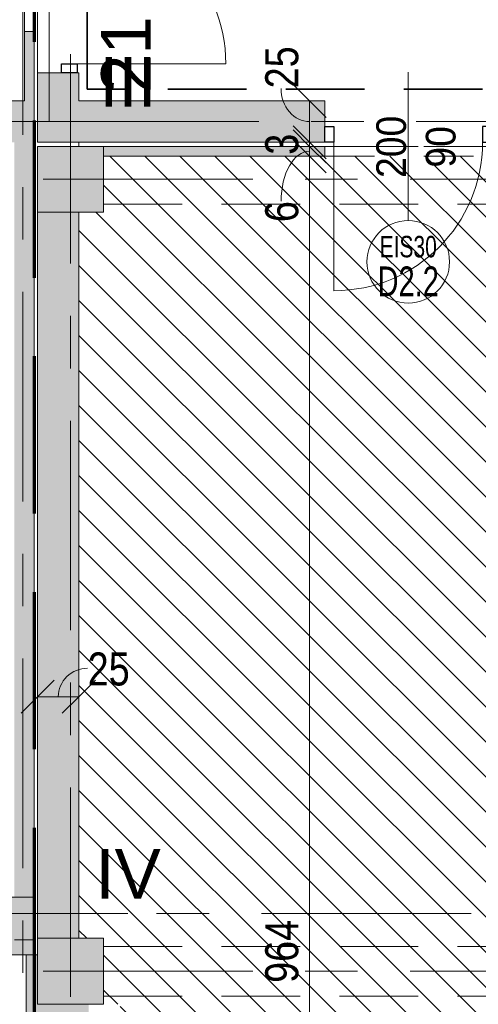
# Model space of a CAD drawing. Header units: centimetres. Extents: x -1737 to 22393, y -8842 to 3838.
# Tile 96 of 174: x -1243 to -966, y 2308 to 2905. Entities that reach past the tile are written whole.
import ezdxf

# ---------------------------------------------------------------- set-up
doc = ezdxf.new("R2010")
doc.units = ezdxf.units.CM
for name, pattern in [('Dash', [60, 30, -30]), ('Długa kreska', [142.875, 95.25, -47.625]), ('Hidden', [71.4375, 47.625, -23.8125]), ('Oś', [222.25, 127, -31.75, 31.75, -31.75]), ('Ukryte', [71.438, 47.625, -23.813])]:
    doc.linetypes.add(name, pattern=pattern)
for name, color, linetype, lineweight in [('A-ANNO-DIMS', 211, 'Continuous', 13), ('A-ANNO-DIMS-100', 211, 'Continuous', 13), ('A-ANNO-NOTE', 131, 'Continuous', 13), ('A-DETL', 90, 'Continuous', 9), ('A-DETL-GENF', 92, 'Continuous', 9), ('A-DETL-HDLN', 90, 'Ukryte', 9), ('A-DETL-MEDM', 33, 'Continuous', 13), ('A-DOOR', 31, 'Continuous', 13), ('A-DOOR-HDLN', 31, 'Continuous', 13), ('A-FLOR', 192, 'Continuous', 13), ('A-WALL', 113, 'Continuous', 13), ('A-WALL-PATT', 111, 'Continuous', 13), ('S-COLS', 52, 'Continuous', 13), ('S-GRID', 1, 'Continuous', 13), ('S-GRID-IDEN', 1, 'Continuous', 13)]:
    doc.layers.add(name, color=color, linetype=linetype, lineweight=lineweight)
doc.styles.add('Arial', font='arial.ttf', dxfattribs={"width": 0.9, "height": 18})
doc.styles.add('Arial Narrow_2', font='ARIALN.TTF', dxfattribs={"height": 20})
doc.styles.add('Arial_2', font='arial.ttf', dxfattribs={"width": 0.7, "height": 13})
doc.styles.add('Arial_3', font='arial.ttf', dxfattribs={"width": 0.7, "height": 18})
doc.styles.add('Arial_4', font='arial.ttf', dxfattribs={"height": 30})
doc.dimstyles.new('Diagonal_1_100__0__wewnętrzne', dxfattribs={"dimscale": 30.48, "dimtxt": 20.468619, "dimasz": 0.656168, "dimexe": 0.164042, "dimexo": 0.0625, "dimgap": 0.032808, "dimtad": 1, "dimdec": 0, "dimdsep": 46, "dimtxsty": 'Arial Narrow_2', "dimblk1": 'OBLIQUE', "dimblk2": 'OBLIQUE', "dimsah": 1, "dimcen": 0.09, "dimazin": 0, "dimtfac": 1, "dimtdec": 4, "dimtix": 1, "dimtmove": 0, "dimatfit": 3, "dimfxl": 0, "dimtvp": 1, "dimtolj": 1, "dimtzin": 0, "dimarcsym": 0})
doc.dimstyles.new('Diagonal_1_100__0__wewnętrzne_1', dxfattribs={"dimscale": 30.48, "dimtxt": 20.468619, "dimasz": 0.656168, "dimexe": 0.164042, "dimexo": 0.0625, "dimgap": 0.032808, "dimtad": 1, "dimdec": 0, "dimdsep": 46, "dimtxsty": 'Arial Narrow_2', "dimblk1": 'OBLIQUE', "dimblk2": 'OBLIQUE', "dimsah": 1, "dimcen": 0.09, "dimazin": 0, "dimtfac": 1, "dimtdec": 4, "dimtix": 1, "dimtmove": 1, "dimatfit": 3, "dimfxl": 0, "dimtvp": 1, "dimtolj": 1, "dimtzin": 0, "dimarcsym": 0})

# ---------------------------------------------------------------- blocks, each defined once
blk = doc.blocks.new('Elewacja północna - dekoracje1 - Elewacja północna - dekoracje-1864882-3_piętro I __3_90 m_ - stan projektowany')
at = {"layer": 'A-WALL', "lineweight": 9}
h = blk.add_hatch(color=50, dxfattribs=at)
h.paths.add_polyline_path([(2338.33, 1226.62), (2338.33, 1221.62), (2347.33, 1221.62), (2347.33, 1233.62), (2373.33, 1233.62), (2373.33, 1238.62), (2338.33, 1235.62), (2338.33, 1233.62)], flags=0)
h.paths.add_polyline_path([(2338.33, 1355.62), (2338.33, 1341.62), (2373.33, 1338.62), (2373.33, 1358.62), (2347.33, 1356.39)], flags=0)
at = {"layer": 'A-WALL', "color": 253, "lineweight": 9}
for p, q in [((2373.33, 1358.62), (2338.33, 1355.62)), ((2338.33, 1355.62), (2338.33, 1341.62)), ((2373.33, 1338.62), (2373.33, 1358.62)), ((2338.33, 1341.62), (2373.33, 1338.62)), ((2373.33, 1238.62), (2338.33, 1235.62)), ((2338.33, 1235.62), (2338.33, 1221.62)), ((2373.33, 1221.62), (2373.33, 1238.62)), ((2338.33, 1221.62), (2373.33, 1221.62))]:
    blk.add_line(p, q, dxfattribs=at)
blk = doc.blocks.new('OTWOR_DRZWIOWY_NIEZABUDOWANY - 101x205-2182288-3_piętro I __3_90 m_ - stan projektowany')
at = {"layer": 'A-DOOR-HDLN', "color": 253, "linetype": 'Dash', "lineweight": 9}
for p, q in [((-50.5, 3), (50.5, 3)), ((-50.5, -3), (50.5, -3))]:
    blk.add_line(p, q, dxfattribs=at)
blk = doc.blocks.new('Pawilon A_rvt-1-3_piętro I __3_90 m_ - stan projektowany')
at = {"layer": 'A-WALL-PATT'}
h = blk.add_hatch(color=10, dxfattribs=at)
h.paths.add_polyline_path([(-1234.62, 2843.33), (-1234.62, 2897.83), (-1240.62, 2897.83), (-1240.62, 2843.33)], flags=0)
h.paths.add_polyline_path([(-1234.62, 2998.83), (-1234.62, 3040.83), (-1240.62, 3040.83), (-1240.62, 2998.83)], flags=0)
h = blk.add_hatch(color=10, dxfattribs=at)
h.paths.add_polyline_path([(-1246.62, 2830.83), (-1246.62, 2843.33), (-1240.62, 2843.33), (-1240.62, 2855.83), (-1316.12, 2855.83), (-1316.12, 2830.83)], flags=0)
h.paths.add_polyline_path([(-1447.13, 2830.83), (-1407.12, 2830.83), (-1407.12, 2855.83), (-1447.13, 2855.83), (-1447.13, 2845.83)], flags=0)
blk.add_hatch(color=10, dxfattribs=at).paths.add_polyline_path([(-1234.62, 2347.33), (-1234.62, 2843.33), (-1246.62, 2843.33), (-1246.62, 2347.33)], flags=0)
at = {"layer": 'A-FLOR', "color": 253, "lineweight": 9}
blk.add_line((-1234.62, 2897.83), (-1234.62, 2998.83), dxfattribs=at)
at = {"layer": 'A-WALL', "color": 253, "lineweight": 9}
for p, q in [((-1240.62, 2897.83), (-1240.62, 2855.83)), ((-1234.62, 2897.83), (-1240.62, 2897.83)), ((-1234.62, 2843.33), (-1234.62, 2897.83)), ((-1240.62, 2855.83), (-1316.12, 2855.83)), ((-1234.62, 2347.33), (-1234.62, 2843.33)), ((-1246.62, 2347.33), (-1234.62, 2347.33))]:
    blk.add_line(p, q, dxfattribs=at)
at = {"layer": 'S-GRID', "linetype": 'Oś'}
for p, q in [((-1241.62, 2168.65), (-1241.62, 3739.04)), ((-1177.97, 2843.33), (-1702.93, 2843.33)), ((-1177.97, 2363.33), (-1702.93, 2363.33))]:
    blk.add_line(p, q, dxfattribs=at)
at = {"color": 253, "lineweight": 9}
for name, p, rotation in [('OTWOR_DRZWIOWY_NIEZABUDOWANY - 101x205-2182288-3_piętro I __3_90 m_ - stan projektowany', (-1237.62, 2948.33), 89.99999999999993), ('Elewacja północna - dekoracje1 - Elewacja północna - dekoracje-1864882-3_piętro I __3_90 m_ - stan projektowany', (-13, 0), 90.00000000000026)]:
    blk.add_blockref(name, p, dxfattribs=dict(at, rotation=rotation))
at = {"layer": 'S-GRID-IDEN', "char_height": 30, "attachment_point": 5, "line_spacing_factor": 0.936439, "style": 'Arial_4'}
for s, insert, width in [('\\pt126.9999,254.0001,381,507.9999,635.0001,762,888.9999,1016.0001,1143,1269.9999,1397.0001,1524,1650.9999,1778.0001,1905,2031.9999,2159.0001,2286,2412.9999,2540.0001,2667,2793.9999,2921.0001,3048,3174.9999,3302.0001,3429,3555.9999,3683.0001,3810,3936.9999,4064.0001;III', (-1177.84, 2867.39), 36.4), ('\\pt126.9999,254.0001,381,507.9999,635.0001,762,888.9999,1016.0001,1143,1269.9999,1397.0001,1524,1650.9999,1778.0001,1905,2031.9999,2159.0001,2286,2412.9999,2540.0001,2667,2793.9999,2921.0001,3048,3174.9999,3302.0001,3429,3555.9999,3683.0001,3810,3936.9999,4064.0001;IV', (-1177.79, 2387.39), 41)]:
    blk.add_mtext(s, dxfattribs=dict(at, insert=insert, width=width))
blk = doc.blocks.new('M_Concrete-Square-Column - 400 x 400mm-1512407-3_piętro I __3_90 m_ - stan projektowany')
at = {"layer": 'S-COLS', "lineweight": 9}
blk.add_hatch(color=253, dxfattribs=at).paths.add_polyline_path([(20, -20), (20, 20), (-20, 20), (-20, -20), (11, -20)], flags=0)
for p, q in [((20, 20), (-20, 20)), ((-20, 20), (-20, -20)), ((20, -20), (20, 20)), ((-20, -20), (20, -20))]:
    blk.add_line(p, q, dxfattribs=at)
blk = doc.blocks.new('DRZWI 2S - automatyczna etykieta - Drzwi 90_50 EIS60-2595209-3_piętro I __3_90 m_ - stan projektowany')
at = {"layer": 'A-DETL-GENF'}
for p, q in [((-55.5, 11.5), (-55.5, 1.95)), ((-50, 11.5), (-55.5, 11.5)), ((-50, 1.95), (-50, 11.5)), ((95.5, 11.5), (90, 11.5)), ((90, 11.5), (90, 1.95)), ((95.5, 1.95), (95.5, 11.5)), ((-55.5, 1.95), (-50, 1.95)), ((90, 1.95), (95.5, 1.95))]:
    blk.add_line(p, q, dxfattribs=at)
at = {"layer": 'A-DETL-MEDM', "lineweight": 25}
for p, q in [((-50, 11.5), (-55.5, 11.5)), ((-55.5, 11.5), (-55.5, 1.95)), ((-50, 1.95), (-50, 11.5)), ((90, 1.95), (90, 11.5)), ((90, 11.5), (95.5, 11.5)), ((95.5, 11.5), (95.5, 1.95)), ((-55.5, 1.95), (-50, 1.95)), ((95.5, 1.95), (90, 1.95))]:
    blk.add_line(p, q, dxfattribs=at)
at = {"layer": 'A-DOOR'}
for p, q in [((90, 11.5), (90, 101.5)), ((-50, 11.5), (-50, 61.5))]:
    blk.add_line(p, q, dxfattribs=at)
at = {"layer": 'A-DOOR', "lineweight": 9}
blk.add_line((0, 35), (0, -35), dxfattribs=at)
at = {"layer": 'A-DOOR'}
for centre, radius, start, end in [((90, 11.5), 90, 90, 180), ((-50, 11.5), 50, 360, 90)]:
    blk.add_arc(centre, radius, start, end, dxfattribs=at)
blk = doc.blocks.new('OTWOR_DRZWIOWY_NIEZABUD - 101x205-2264647-3_piętro I __3_90 m_ - stan projektowany')
at = {"layer": 'A-DOOR-HDLN', "linetype": 'Dash', "lineweight": 9}
for p, q in [((-50.5, 3), (50.5, 3)), ((-50.5, -3), (50.5, -3))]:
    blk.add_line(p, q, dxfattribs=at)
blk = doc.blocks.new('DRZWI 1S - automatyczna etykieta - Drzwi 90 _PPOŻ EIS30_-2606885-3_piętro I __3_90 m_ - stan projektowany')
at = {"layer": 'A-DETL-GENF'}
for p, q in [((-50.5, 12.5), (-50.5, 3)), ((-45, 12.5), (-50.5, 12.5)), ((-45, 3), (-45, 12.5)), ((50.5, 12.5), (45, 12.5)), ((45, 12.5), (45, 3)), ((50.5, 3), (50.5, 12.5)), ((-50.5, 3), (-45, 3)), ((45, 3), (50.5, 3))]:
    blk.add_line(p, q, dxfattribs=at)
at = {"layer": 'A-DETL-MEDM', "lineweight": 25}
for p, q in [((-45, 12.5), (-50.5, 12.5)), ((-50.5, 12.5), (-50.5, 3)), ((-45, 3), (-45, 12.5)), ((45, 3), (45, 12.5)), ((45, 12.5), (50.5, 12.5)), ((50.5, 12.5), (50.5, 3)), ((-50.5, 3), (-45, 3)), ((50.5, 3), (45, 3))]:
    blk.add_line(p, q, dxfattribs=at)
at = {"layer": 'A-DOOR'}
blk.add_line((45, 12.5), (45, 102.5), dxfattribs=at)
blk.add_arc((45, 12.5), 90, 90, 180, dxfattribs=at)
blk = doc.blocks.new('DIMBLOCK63-3_piętro I __3_90 m_ - stan projektowany')
at = {"layer": 'A-ANNO-DIMS-100', "transparency": 16777216}
for p, q in [((-1232.62, 2494.72), (-1222.62, 2504.72)), ((-1207.62, 2494.72), (-1197.62, 2504.72)), ((-1232.62, 2494.72), (-1242.62, 2484.72)), ((-1232.62, 2499.72), (-1232.62, 2489.72)), ((-1232.62, 2494.72), (-1232.62, 2499.72)), ((-1232.62, 2494.72), (-1207.62, 2494.72)), ((-1207.62, 2494.72), (-1217.62, 2484.72)), ((-1207.62, 2499.72), (-1207.62, 2489.72)), ((-1207.62, 2494.72), (-1207.62, 2499.72))]:
    blk.add_line(p, q, dxfattribs=at)
blk.add_ellipse((-1202.3, 2494.72), major_axis=(17.82, 0), ratio=0.967822, start_param=1.570796, end_param=3.141593, dxfattribs=at)
at = {"layer": 'A-ANNO-DIMS-100', "color": 0, "transparency": 16777216, "insert": (-1202.3, 2521.57), "char_height": 20, "width": 30.4105, "attachment_point": 1, "line_spacing_factor": 0.974696, "style": 'Arial Narrow_2'}
blk.add_mtext('25', dxfattribs=at)
blk = doc.blocks.new('_Oblique')
at = {"color": 0, "linetype": 'ByBlock', "lineweight": -2}
blk.add_line((-0.5, -0.5), (0.5, 0.5), dxfattribs=at)
blk = doc.blocks.new('DIMBLOCK170-3_piętro I __3_90 m_ - stan projektowany')
at = {"layer": 'A-ANNO-DIMS-100', "transparency": 16777216}
for p, q in [((-1067.89, 2822.33), (-1077.89, 2832.33)), ((-1072.89, 2822.33), (-1062.89, 2822.33)), ((-1067.89, 2822.33), (-1072.89, 2822.33)), ((-1067.89, 1858.33), (-1067.89, 2822.33)), ((-1067.89, 2822.33), (-1057.89, 2812.33)), ((-1067.89, 1858.33), (-1077.89, 1868.33)), ((-1072.89, 1858.33), (-1062.89, 1858.33)), ((-1067.89, 1858.33), (-1072.89, 1858.33)), ((-1067.89, 1858.33), (-1057.89, 1848.33))]:
    blk.add_line(p, q, dxfattribs=at)
at = {"layer": 'A-ANNO-DIMS-100', "color": 0, "transparency": 16777216, "insert": (-1094.74, 2321.32), "char_height": 20, "width": 45.6158, "attachment_point": 1, "rotation": 90, "line_spacing_factor": 0.974696, "style": 'Arial Narrow_2'}
blk.add_mtext('964', dxfattribs=at)
blk = doc.blocks.new('DIMBLOCK171-3_piętro I __3_90 m_ - stan projektowany')
at = {"layer": 'A-ANNO-DIMS-100', "transparency": 16777216}
for p, q in [((-1067.89, 2828.33), (-1077.89, 2838.33)), ((-1067.89, 2822.33), (-1077.89, 2832.33)), ((-1072.89, 2828.33), (-1062.89, 2828.33)), ((-1067.89, 2828.33), (-1072.89, 2828.33)), ((-1067.89, 2822.33), (-1067.89, 2828.33)), ((-1067.89, 2828.33), (-1057.89, 2818.33)), ((-1072.89, 2822.33), (-1062.89, 2822.33)), ((-1067.89, 2822.33), (-1072.89, 2822.33)), ((-1067.89, 2822.33), (-1057.89, 2812.33))]:
    blk.add_line(p, q, dxfattribs=at)
blk.add_ellipse((-1067.89, 2795.05), major_axis=(0, 30.27), ratio=0.569669, start_param=0, end_param=1.570796, dxfattribs=at)
at = {"layer": 'A-ANNO-DIMS-100', "color": 0, "transparency": 16777216, "insert": (-1094.74, 2782.38), "char_height": 20, "width": 15.2053, "attachment_point": 1, "rotation": 90, "line_spacing_factor": 0.974696, "style": 'Arial Narrow_2'}
blk.add_mtext('\\fArial Narrow|b0|i0|c238|p34|;6', dxfattribs=at)
blk = doc.blocks.new('DIMBLOCK172-3_piętro I __3_90 m_ - stan projektowany')
at = {"layer": 'A-ANNO-DIMS-100', "transparency": 16777216}
for p, q in [((-1067.89, 2830.83), (-1077.89, 2840.83)), ((-1067.89, 2828.33), (-1077.89, 2838.33)), ((-1072.89, 2830.83), (-1062.89, 2830.83)), ((-1067.89, 2830.83), (-1072.89, 2830.83)), ((-1067.89, 2828.33), (-1067.89, 2830.83)), ((-1067.89, 2830.83), (-1057.89, 2820.83)), ((-1072.89, 2828.33), (-1062.89, 2828.33)), ((-1067.89, 2828.33), (-1072.89, 2828.33)), ((-1067.89, 2828.33), (-1057.89, 2818.33))]:
    blk.add_line(p, q, dxfattribs=at)
at = {"layer": 'A-ANNO-DIMS-100', "color": 0, "transparency": 16777216, "insert": (-1094.74, 2823.24), "char_height": 20, "width": 15.2053, "attachment_point": 1, "rotation": 90, "line_spacing_factor": 0.974696, "style": 'Arial Narrow_2'}
blk.add_mtext('\\fArial Narrow|b0|i0|c238|p34|;3', dxfattribs=at)
blk = doc.blocks.new('DIMBLOCK173-3_piętro I __3_90 m_ - stan projektowany')
at = {"layer": 'A-ANNO-DIMS-100', "transparency": 16777216}
for p, q in [((-1067.89, 2855.83), (-1077.89, 2865.83)), ((-1072.89, 2855.83), (-1062.89, 2855.83)), ((-1067.89, 2855.83), (-1072.89, 2855.83)), ((-1067.89, 2830.83), (-1067.89, 2855.83)), ((-1067.89, 2855.83), (-1057.89, 2845.83)), ((-1067.89, 2830.83), (-1077.89, 2840.83)), ((-1072.89, 2830.83), (-1062.89, 2830.83)), ((-1067.89, 2830.83), (-1072.89, 2830.83)), ((-1067.89, 2830.83), (-1057.89, 2820.83))]:
    blk.add_line(p, q, dxfattribs=at)
blk.add_ellipse((-1067.89, 2863.45), major_axis=(0, 20.12), ratio=0.856903, start_param=1.570796, end_param=3.141593, dxfattribs=at)
at = {"layer": 'A-ANNO-DIMS-100', "color": 0, "transparency": 16777216, "insert": (-1094.74, 2863.45), "char_height": 20, "width": 30.4105, "attachment_point": 1, "rotation": 90, "line_spacing_factor": 0.974696, "style": 'Arial Narrow_2'}
blk.add_mtext('25', dxfattribs=at)

msp = doc.modelspace()

# ---------------------------------------------------------------- hatches: boundary and pattern name
at = {"layer": 'A-DETL-GENF'}
h = msp.add_hatch(dxfattribs=at)
h.set_pattern_fill('FP_1', color=8, style=0, pattern_type=2)
h.set_pattern_definition([(315, (0, 0), (10.6066, 10.6066), [])])
h.paths.add_polyline_path([(-761.21, 1858.33), (-632.62, 1858.33), (-632.62, 1868.33), (-604.62, 1868.33), (-604.62, 2018.33), (-632.62, 2018.33), (-632.62, 2530.33), (-824.62, 2530.33), (-824.62, 2822.33), (-1192.62, 2822.33), (-1192.62, 2788.33), (-1207.62, 2788.33), (-1207.62, 2348.33), (-1192.62, 2348.33), (-1192.62, 2304.83), (-1188.62, 2304.83), (-1188.62, 2308.33), (-1182.62, 2308.33), (-1182.62, 2298.83), (-1207.62, 2298.83), (-1207.62, 2117.83), (-1201.62, 2117.83), (-1201.62, 2058.83), (-1207.62, 2058.83), (-1207.62, 1877.83), (-1192.62, 1877.83), (-1192.62, 1858.33), (-763.95, 1858.33)], flags=0)
at = {"layer": 'A-WALL-PATT'}
h = msp.add_hatch(color=9, dxfattribs=at)
h.paths.add_polyline_path([(-1207.62, 2855.83), (-1207.62, 2872.83), (-1232.62, 2872.83), (-1232.62, 2855.83)], flags=0)
h.paths.add_polyline_path([(-1207.62, 3023.83), (-1207.62, 3489.33), (-1232.62, 3489.33), (-1232.62, 3023.83), (-1208.62, 3023.83)], flags=0)
at = {"layer": 'A-WALL-PATT', "lineweight": 5}
h = msp.add_hatch(color=254, dxfattribs=at)
h.paths.add_polyline_path([(-1232.62, 2830.83), (-1058.62, 2830.83), (-1058.62, 2855.83), (-1232.62, 2855.83)], flags=0)
h.paths.add_polyline_path([(-922.62, 2830.83), (-758.62, 2830.83), (-758.62, 2855.83), (-957.62, 2855.83), (-957.62, 2830.83)], flags=0)
h.paths.add_polyline_path([(-567.62, 2830.83), (-567.62, 2855.83), (-657.62, 2855.83), (-657.62, 2830.83)], flags=0)
h.paths.add_polyline_path([(718.38, 2830.83), (718.38, 2855.83), (542.38, 2855.83), (542.38, 2830.83), (584.53, 2830.83)], flags=0)
h.paths.add_polyline_path([(1049.38, 2830.83), (1209.38, 2830.83), (1209.38, 2855.83), (869.38, 2855.83), (869.38, 2830.83), (993.38, 2830.83)], flags=0)
at = {"layer": 'A-WALL-PATT'}
h = msp.add_hatch(color=9, dxfattribs=at)
h.paths.add_polyline_path([(-1058.62, 2822.33), (-1058.62, 2828.33), (-1192.62, 2828.33), (-1192.62, 2822.33)], flags=0)
h.paths.add_polyline_path([(-824.62, 2822.33), (-824.62, 2828.33), (-957.62, 2828.33), (-957.62, 2822.33), (-881.15, 2822.33)], flags=0)
msp.add_hatch(color=9, dxfattribs=at).paths.add_polyline_path([(-1221.39, 2348.33), (-1207.62, 2348.33), (-1207.62, 2788.33), (-1232.62, 2788.33), (-1232.62, 2348.33)], flags=0)
h = msp.add_hatch(color=9, dxfattribs=at)
h.paths.add_polyline_path([(-1239.62, 1833.33), (-1232.62, 1833.33), (-1232.62, 1868.33), (-1201.62, 1868.33), (-1201.62, 1877.83), (-1226.62, 1877.83), (-1226.62, 1882.83), (-1239.62, 1882.83), (-1239.62, 1877.83)], flags=0)
h.paths.add_polyline_path([(-1239.62, 2053.83), (-1226.62, 2053.83), (-1226.62, 2058.83), (-1201.62, 2058.83), (-1201.62, 2117.83), (-1226.62, 2117.83), (-1226.62, 2122.83), (-1239.62, 2122.83), (-1239.62, 2058.83)], flags=0)
h.paths.add_polyline_path([(-1229.79, 2293.83), (-1226.62, 2293.83), (-1226.62, 2298.83), (-1201.62, 2298.83), (-1201.62, 2308.33), (-1232.62, 2308.33), (-1232.62, 2338.33), (-1239.62, 2338.33), (-1239.62, 2293.83), (-1232.62, 2293.83)], flags=0)

# ---------------------------------------------------------------- linework, layer by layer
at = {"layer": 'A-ANNO-NOTE'}
msp.add_line((-1008.12, 2873.33), (-1008.12, 2783.33), dxfattribs=at)
msp.add_line((-1008.12, 2873.33), (-1008.12, 2783.33), dxfattribs=at)
msp.add_circle((-1008.12, 2758.33), 25, dxfattribs=at)
at = {"layer": 'A-DETL', "linetype": 'Długa kreska', "lineweight": 70}
for p, q in [((-1234.62, 3558.33), (-1234.62, 2347.33)), ((-1234.62, 2347.33), (-1234.62, 2147.33))]:
    msp.add_line(p, q, dxfattribs=at)
at = {"layer": 'A-DETL', "linetype": 'Hidden', "lineweight": 35}
for p, q in [((-1202.56, 2863.06), (-1202.56, 3507.06)), ((-534.56, 2863.06), (-1202.56, 2863.06))]:
    msp.add_line(p, q, dxfattribs=at)
at = {"layer": 'A-DETL-HDLN'}
for p, q in [((-1192.62, 2828.33), (1167.38, 2828.33)), ((-1192.62, 2828.33), (1167.38, 2828.33)), ((-1192.62, 2793.33), (1167.38, 2793.33)), ((-1192.62, 2793.33), (1167.38, 2793.33)), ((-1192.62, 2343.33), (1167.38, 2343.33)), ((-1192.62, 2343.33), (1167.38, 2343.33)), ((-1192.62, 2313.33), (1167.38, 2313.33)), ((-1192.62, 2313.33), (1167.38, 2313.33))]:
    msp.add_line(p, q, dxfattribs=at)
at = {"layer": 'A-FLOR', "lineweight": 9}
for p, q in [((-1232.62, 3023.83), (-1232.62, 2872.83)), ((-1207.62, 2830.83), (-1207.62, 2828.33))]:
    msp.add_line(p, q, dxfattribs=at)
at = {"layer": 'A-WALL', "lineweight": 9}
for p, q in [((-1232.62, 2830.83), (-1232.62, 2872.83)), ((-1218.17, 2872.83), (-1232.62, 2872.83)), ((-1207.62, 2872.83), (-1208.62, 2872.83)), ((-1207.62, 2855.83), (-1207.62, 2872.83)), ((-1058.62, 2855.83), (-1207.62, 2855.83)), ((-1058.62, 2840.33), (-1058.62, 2855.83)), ((-1232.62, 2830.83), (-1058.62, 2830.83)), ((-1058.62, 2828.33), (-1192.62, 2828.33)), ((-1058.62, 2822.33), (-1058.62, 2828.33)), ((-1192.62, 2822.33), (-1058.62, 2822.33)), ((-1232.62, 2788.33), (-1232.62, 2348.33)), ((-1207.62, 2348.33), (-1207.62, 2788.33)), ((-1239.62, 381.33), (-1239.62, 2338.33)), ((-1232.62, 2338.33), (-1239.62, 2338.33))]:
    msp.add_line(p, q, dxfattribs=at)
at = {"layer": 'S-GRID', "linetype": 'Oś'}
for p, q in [((-1225.62, 3816.92), (-1225.62, 2843.33)), ((-1212.62, 2884.27), (-1212.62, 27.13)), ((-1225.62, 2843.33), (1859.41, 2843.33)), ((1342.46, 2808.33), (-1368.76, 2808.33)), ((-1319.27, 2363.33), (1774.38, 2363.33)), ((1342.46, 2328.33), (-1368.76, 2328.33))]:
    msp.add_line(p, q, dxfattribs=at)

# ---------------------------------------------------------------- block references
at = {"lineweight": 5}
msp.add_blockref('Pawilon A_rvt-1-3_piętro I __3_90 m_ - stan projektowany', (0, 0), dxfattribs=at)
at = {"layer": 'A-DOOR'}
for name, p, rotation in [('DRZWI 2S - automatyczna etykieta - Drzwi 90_50 EIS60-2595209-3_piętro I __3_90 m_ - stan projektowany', (-1220.12, 2968.33), 270.0000000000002), ('DRZWI 1S - automatyczna etykieta - Drzwi 90 _PPOŻ EIS30_-2606885-3_piętro I __3_90 m_ - stan projektowany', (-1008.12, 2843.33), 180)]:
    msp.add_blockref(name, p, dxfattribs=dict(at, rotation=rotation))
at = {"layer": 'A-DOOR', "lineweight": 9}
msp.add_blockref('OTWOR_DRZWIOWY_NIEZABUD - 101x205-2264647-3_piętro I __3_90 m_ - stan projektowany', (-1008.12, 2825.33), dxfattribs=at)
at = {"layer": 'S-COLS', "lineweight": 9}
for p in [(-1212.62, 2808.33), (-1212.62, 2328.33)]:
    msp.add_blockref('M_Concrete-Square-Column - 400 x 400mm-1512407-3_piętro I __3_90 m_ - stan projektowany', p, dxfattribs=at)

# ---------------------------------------------------------------- texts
at = {"layer": 'A-ANNO-NOTE', "lineweight": 211, "char_height": 18, "attachment_point": 5, "rotation": 90, "line_spacing_factor": 0.936439, "style": 'Arial'}
for s, insert, width in [('\\pt114.3,228.6,342.9,457.2,571.5,685.8,800.1,914.4,1028.7,1143,1257.3,1371.6,1485.9,1600.2,1714.5,1828.8,1943.1,2057.4,2171.7,2286,2400.3,2514.6,2628.9,2743.2,2857.5,2971.8,3086.1,3200.4,3314.7,3429,3543.3,3657.6;200', (-1018.36, 2828), 38.07), ('\\pt114.3,228.6,342.9,457.2,571.5,685.8,800.1,914.4,1028.7,1143,1257.3,1371.6,1485.9,1600.2,1714.5,1828.8,1943.1,2057.4,2171.7,2286,2400.3,2514.6,2628.9,2743.2,2857.5,2971.8,3086.1,3200.4,3314.7,3429,3543.3,3657.6;90', (-988.36, 2828), 25.65)]:
    msp.add_mtext(s, dxfattribs=dict(at, insert=insert, width=width))
at = {"layer": 'A-ANNO-NOTE', "lineweight": 211, "attachment_point": 5, "line_spacing_factor": 0.936439}
for s, insert, char_height, width, style in [('\\pt88.89998,177.79996,266.69994,355.60005,444.50003,533.40001,622.29999,711.19997,800.09995,889.00006,977.90004,1066.80002,1155.7,1244.59998,1333.49996,1422.39994,1511.30005,1600.20003,1689.10001,1777.99999,1866.89997,1955.79995,2044.70006,2133.60004,2222.50002,2311.4,2400.29998,2489.19996,2578.09994,2667.00005,2755.90003,2844.80001;EIS30', (-1008.15, 2767.46), 13, 34.72, 'Arial_2'), ('\\pt88.90002,177.80004,266.70006,355.60008,444.49992,533.39994,622.29996,711.19998,800.1,889.00002,977.90004,1066.80006,1155.70008,1244.59992,1333.49994,1422.39996,1511.29998,1600.2,1689.10002,1778.00004,1866.90006,1955.80008,2044.69992,2133.59994,2222.49996,2311.39998,2400.3,2489.20002,2578.10004,2667.00006,2755.90008,2844.79992;D2.2', (-1008.15, 2746.51), 18, 37.03, 'Arial_3')]:
    msp.add_mtext(s, dxfattribs=dict(at, insert=insert, char_height=char_height, width=width, style=style))
at = {"layer": 'S-GRID-IDEN', "insert": (-1179.12, 2883.93), "char_height": 30, "width": 48.3, "attachment_point": 5, "rotation": 90, "line_spacing_factor": 0.936439, "style": 'Arial_4'}
msp.add_mtext('\\pt126.9999,254.0001,381,507.9999,635.0001,762,888.9999,1016.0001,1143,1269.9999,1397.0001,1524,1650.9999,1778.0001,1905,2031.9999,2159.0001,2286,2412.9999,2540.0001,2667,2793.9999,2921.0001,3048,3174.9999,3302.0001,3429,3555.9999,3683.0001,3810,3936.9999,4064.0001;21', dxfattribs=at)

# ---------------------------------------------------------------- dimensions: what is measured, and where the dimension line sits
at = {"layer": 'A-ANNO-DIMS'}
for base, p1, p2, override, picture, middle in [((-1067.89, 2855.83), (-1072.89, 2830.83), (-1072.89, 2855.83), {"dimpost": '<>', "dimfxl": 25}, 'DIMBLOCK173-3_piętro I __3_90 m_ - stan projektowany', (-1081.4, 2878.66)), ((-1067.89, 2828.33), (-1072.89, 2822.33), (-1072.89, 2828.33), {"dimpost": '<>', "dimfxl": 6}, 'DIMBLOCK171-3_piętro I __3_90 m_ - stan projektowany', (-1081.4, 2789.99))]:
    dim = msp.add_linear_dim(base=base, p1=p1, p2=p2, angle=90, dimstyle='Diagonal_1_100__0__wewnętrzne_1', override=override, dxfattribs=at)
    dim.commit()
    dim.dimension.update_dxf_attribs({"geometry": picture, "text_midpoint": middle, "dimtype": 160, "text_rotation": 90})
for base, p1, p2, override, picture, middle in [((-1067.889516, 2830.82555458), (-1072.889516, 2828.32555458), (-1072.889516, 2830.82555458), {"dimpost": '<>', "dimfxl": 2.5}, 'DIMBLOCK172-3_piętro I __3_90 m_ - stan projektowany', (-1079.10097582, 2829.57555458)), ((-1067.89, 2822.33), (-1072.89, 1858.33), (-1072.89, 2822.33), {"dimpost": '<>', "dimfxl": 964}, 'DIMBLOCK170-3_piętro I __3_90 m_ - stan projektowany', (-1079.1, 2340.33))]:
    dim = msp.add_linear_dim(base=base, p1=p1, p2=p2, angle=90, dimstyle='Diagonal_1_100__0__wewnętrzne', override=override, dxfattribs=at)
    dim.commit()
    dim.dimension.update_dxf_attribs({"geometry": picture, "text_midpoint": middle})
dim = msp.add_linear_dim(base=(-1207.62, 2494.72), p1=(-1232.62, 2499.72), p2=(-1207.62, 2499.72), dimstyle='Diagonal_1_100__0__wewnętrzne_1', override={"dimpost": '<>', "dimfxl": 25}, dxfattribs=at)
dim.commit()
dim.dimension.update_dxf_attribs({"geometry": 'DIMBLOCK63-3_piętro I __3_90 m_ - stan projektowany', "text_midpoint": (-1187.1, 2508.24), "dimtype": 160})

doc.saveas('drawing.dxf')
